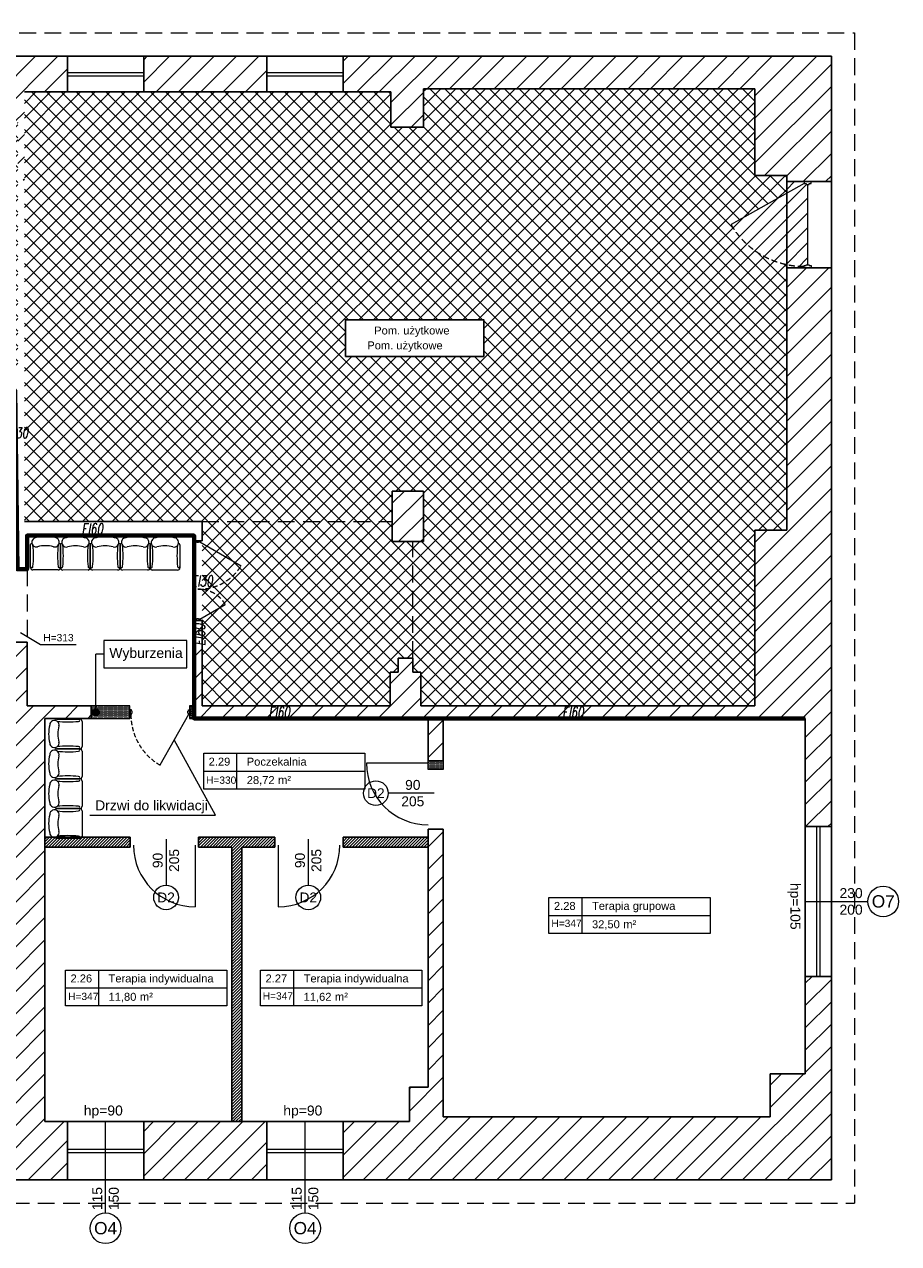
# Model space of a CAD drawing. Header units: millimetres. Extents: x 26866 to 1024070, y -428191 to 408885.
# Tile 59 of 248: x 214601 to 227789, y 280469 to 298860. Entities that reach past the tile are written whole.
import ezdxf

# ---------------------------------------------------------------- set-up
doc = ezdxf.new("R2010")
doc.units = ezdxf.units.MM
doc.header["$LTSCALE"] = 2
doc.linetypes.add('HIDDEN', pattern=[9.525, 6.35, -3.175])
doc.linetypes.add('HIDDENX2', pattern=[19.05, 12.7, -6.35])
for name, color, linetype, lineweight in [('0_OPIS', 7, 'Continuous', 13), ('3DPLAN_A_DRZWI', 173, 'Continuous', 5), ('3DPLAN_A_OKNA', 153, 'Continuous', 5), ('3DPLAN_A_TABELKA POMIESZCZEŃ', 7, 'Continuous', 0), ('3DPLAN_A_WYSOKOŚCI ZMIANA', 144, 'HIDDENX2', 5), ('A_KRESKOWANIE', 9, 'Continuous', 0), ('A_STOL_OPIS', 55, 'Continuous', 5), ('A_TXT', 7, 'Continuous', 0), ('A_WYBURZENIA', 6, 'Continuous', 0), ('A_ZESTAWIENIE STOLARKI', 3, 'Continuous', 15), ('AW_WYM_WEW', 9, 'Continuous', 0)]:
    doc.layers.add(name, color=color, linetype=linetype, lineweight=lineweight)
for name, color, linetype in [('3DPLAN_A_KRESKOWANIE 1', 253, 'Continuous'), ('3DPLAN_A_OPIS', 8, 'Continuous'), ('3DPLAN_A_POMIESZCZENIE NUMER', 100, 'Continuous'), ('3DPLAN_K_DZIAŁOWA NISKIE', 134, 'Continuous'), ('3DPLAN_K_NOŚNA', 7, 'Continuous'), ('3DPLAN_K_OBRYS WIDOK', 242, 'Continuous'), ('A_POMIESZCZENIE OPIS', 100, 'Continuous')]:
    doc.layers.add(name, color=color, linetype=linetype)
doc.styles.add('ARIAL', font='arial.ttf')
doc.styles.add('J-ROMANS', font='ROMANS.SHX', dxfattribs={"width": 0.7, "oblique": 10})
doc.styles.add('TABEL1', font='txt')
pattern_1 = [(0, (6153.1716, -11332.5662), (0.79375, 1.5875), [0, -1.5875])]

# ---------------------------------------------------------------- blocks, each defined once
blk = doc.blocks.new('D 90')
at = {"layer": '3DPLAN_A_DRZWI', "lineweight": 20}
blk.add_line((2.1, 3.7), (45, 79.8), dxfattribs=at)
at = {"layer": '3DPLAN_A_DRZWI'}
for points in [[(0, 3.7), (2.1, 3.7), (2.1, 1.6), (3.1, 1.6), (3.1, -1.6), (2.1, -1.6), (2.1, -3.7), (0, -3.7), (0, 3.7)], [(90, 3.7), (87.9, 3.7), (87.9, 1.6), (86.9, 1.6), (86.9, -1.6), (87.9, -1.6), (87.9, -3.7), (90, -3.7), (90, 3.7)]]:
    blk.add_lwpolyline(points, dxfattribs=at)
at = {"layer": '3DPLAN_A_DRZWI', "linetype": 'HIDDEN', "ltscale": 0.5}
blk.add_arc((1, 3.7), 87.9, 0.0056, 59.9944, dxfattribs=at)
blk = doc.blocks.new('sillon 1')
for p, q in [((-0.331, -0.689), (-0.33, -0.178)), ((-0.305, -0.152), (-0.305, -0.152)), ((0.305, -0.152), (0.305, -0.152)), ((0.33, -0.178), (0.33, -0.689)), ((0.279, -0.739), (-0.28, -0.74))]:
    blk.add_line(p, q)
for centre, radius, start, end in [((0, -0.825), 0.825, 75.7655, 104.2656), ((-0.305, -0.178), 0.0254, 90.0156, 180.0156), ((-0.2, -0.128), 0.103, 91.5852, 282.6959), ((-2.455, -0.425), 2.188, 353.7526, 6.1565), ((0, -0.838), 0.635, 73.7554, 106.2758), ((0.2, -0.128), 0.103, 257.3352, 88.4459), ((2.454, -0.429), 2.188, 173.7526, 186.1565), ((0.305, -0.178), 0.0254, 0.0156, 90.0156), ((-0.305, -0.663), 0.0254, 180.0156, 0.0156), ((-0.28, -0.689), 0.0508, 180.0156, 270.0156), ((0.304, -0.663), 0.0254, 180.0156, 0.0156), ((0.279, -0.689), 0.0508, 270.0156, 0.0156)]:
    blk.add_arc(centre, radius, start, end)
blk = doc.blocks.new('D 2X ASYMETRYCZNE BEZ FILARKA')
at = {"layer": '3DPLAN_A_DRZWI', "lineweight": 20}
for p, q in [((1.4, 2.5), (31.5, 54.6)), ((98.6, 2.5), (80, 34.7))]:
    blk.add_line(p, q, dxfattribs=at)
at = {"layer": '3DPLAN_A_DRZWI'}
for points in [[(0, 2.5), (1.4, 2.5), (1.4, 1.1), (2.1, 1.1), (2.1, -1.1), (1.4, -1.1), (1.4, -2.5), (0, -2.5), (0, 2.5)], [(100, 2.5), (98.6, 2.5), (98.6, 1.1), (97.9, 1.1), (97.9, -1.1), (98.6, -1.1), (98.6, -2.5), (100, -2.5), (100, 2.5)]]:
    blk.add_lwpolyline(points, dxfattribs=at)
at = {"layer": '3DPLAN_A_DRZWI', "linetype": 'HIDDEN', "lineweight": 15, "ltscale": 0.5}
for centre, radius, start, end in [((-0.8, 2), 61.6, 358.1085, 58.4282), ((100.3, 0.8), 39.5, 120.9325, 181.1091)]:
    blk.add_arc(centre, radius, start, end, dxfattribs=at)
blk = doc.blocks.new('tabelka dla tp')
at = {"layer": '3DPLAN_A_TABELKA POMIESZCZEŃ'}
for p, q in [((49.7, 54), (49.7, 0)), ((0, 27), (243.1, 27))]:
    blk.add_line(p, q, dxfattribs=at)
blk.add_lwpolyline([(0, 54), (243.1, 54), (243.1, 0), (0, 0)], close=True, dxfattribs=at)
at = {"layer": '3DPLAN_A_POMIESZCZENIE NUMER', "color": 7, "style": 'ARIAL'}
blk.add_attdef('NUMER', (2.2, 35.4), '', height=12, dxfattribs=at)
at = {"layer": 'A_POMIESZCZENIE OPIS', "insert": (112.2, 19.8), "char_height": 12, "width": 36.412, "attachment_point": 1, "style": 'ARIAL'}
blk.add_mtext('{\\C7;m²}', dxfattribs=at)
at = {"layer": 'A_POMIESZCZENIE OPIS', "color": 7, "style": 'ARIAL'}
for tag, p in [('NAZWA', (51.7, 35.4)), ('POWIERZCHNIA', (51.1, 7.2))]:
    blk.add_attdef(tag, p, '', height=12, dxfattribs=at)
blk = doc.blocks.new('D BALKONOWE')
at = {"layer": '3DPLAN_A_OKNA', "lineweight": 20}
blk.add_line((2.1, 3.7), (45, 79.8), dxfattribs=at)
at = {"layer": '3DPLAN_A_OKNA'}
blk.add_line((3.1, 0), (86.9, 0), dxfattribs=at)
for points in [[(0, 3.7), (2.1, 3.7), (2.1, 1.6), (3.1, 1.6), (3.1, -1.6), (2.1, -1.6), (2.1, -3.7), (0, -3.7), (0, 3.7)], [(90, 3.7), (87.9, 3.7), (87.9, 1.6), (86.9, 1.6), (86.9, -1.6), (87.9, -1.6), (87.9, -3.7), (90, -3.7), (90, 3.7)]]:
    blk.add_lwpolyline(points, dxfattribs=at)
at = {"layer": '3DPLAN_A_OKNA', "linetype": 'HIDDEN', "ltscale": 0.5}
blk.add_arc((1, 3.7), 87.9, 0.0056, 59.9944, dxfattribs=at)
blk = doc.blocks.new('II pietrooo')
at = {"layer": '3DPLAN_A_KRESKOWANIE 1'}
h = blk.add_hatch(dxfattribs=at)
h.set_pattern_fill('ANSI31', color=256, scale=7.5, style=0)
h.set_pattern_definition([(45, (25713.503, -37486.946), (-16.83798, 16.83798), [])])
h.paths.add_polyline_path([(28996.1, -35640), (29220.1, -35640), (29220.1, -35744), (29268.1, -35744), (29268.1, -35638), (29280.1, -35638), (29280.1, -35618), (28996.1, -35618)])
h.paths.add_polyline_path([(28878.1, -35618), (28627.1, -35618), (28627.1, -35638.7), (28681.5, -35638.7), (28681.5, -35640), (28878.1, -35640)])
h.paths.add_polyline_path([(28627.1, -35774.7), (28669.1, -35774.7), (28669.1, -35692.7), (28627.1, -35692.7)])
h.paths.add_polyline_path([(28558.7, -36657), (28739.1, -36657), (28739.1, -36571), (28671.1, -36571), (28671.1, -36518), (28657.1, -36518), (28657.1, -36236), (28700.1, -36236), (28700.1, -36016), (28669.1, -36016), (28669.1, -35828.7), (28627.1, -35828.7), (28627.1, -35865), (28626.1, -35886), (28626.1, -36572), (28558.7, -36572)])
h.paths.add_polyline_path([(29268.1, -35964), (29268.1, -35847), (29220.1, -35847), (29220.1, -35964)])
h.paths.add_polyline_path([(29503.5, -35638), (29503.5, -35618), (29460.1, -35618), (29460.1, -35600), (29450.1, -35600), (29450.1, -35618), (29383.1, -35618), (29383.1, -35638)])
h.paths.add_polyline_path([(28853.1, -36657), (29038.1, -36657), (29038.1, -36571), (28853.1, -36571)])
h.paths.add_polyline_path([(29151.1, -36657), (29338.1, -36657), (29338.1, -36571), (29270.1, -36571), (29270.1, -36518), (29220.1, -36518), (29220.1, -36571), (29151.1, -36571)])
h.paths.add_polyline_path([(29634.1, -36571), (29451.1, -36571), (29451.1, -36657), (29634.1, -36657)])
h.paths.add_polyline_path([(29935.1, -36571), (29869.1, -36571), (29869.1, -36518), (29822.1, -36518), (29822.1, -36571), (29747.1, -36571), (29747.1, -36657), (29935.1, -36657)])
h.paths.add_polyline_path([(30049.1, -36657), (30229.1, -36657), (30229.1, -36572), (30152.1, -36572), (30152.1, -35868), (30205.1, -35868), (30205.1, -35846), (30137.1, -35846), (30137.1, -36571), (30049.1, -36571)])
h.paths.add_polyline_path([(30416.1, -35967), (30444.1, -35967), (30444.1, -36519), (30416.1, -36519), (30416.1, -36572), (30344.1, -36572), (30344.1, -36657), (30525.1, -36657), (30525.1, -36569), (30491.1, -36569), (30491.1, -35961), (30561.1, -35961), (30561.1, -35942), (30464.1, -35942), (30464.1, -35846), (30308.1, -35846), (30308.1, -35868), (30416.1, -35868)])
h.paths.add_polyline_path([(30640.1, -36657), (30826.1, -36657), (30826.1, -36569), (30640.1, -36569)])
h.paths.add_polyline_path([(31069.1, -36128), (31069.1, -36517), (31041.1, -36517), (31041.1, -36569), (30941.1, -36569), (30941.1, -36657), (31677.5, -36657), (31677.5, -36350), (31638.1, -36350), (31638.1, -36497), (31585.1, -36497), (31585.1, -36562), (31092.1, -36562), (31092.1, -36128)])
h.paths.add_polyline_path([(31069.1, -35961), (30716.1, -35961), (30716.1, -35813), (30718.6, -35813), (30728.1, -35813), (30728.1, -35942), (31012.1, -35942), (31012.1, -35891), (31024.1, -35891), (31024.1, -35870), (31046.1, -35870), (31046.1, -35891), (31058.1, -35891), (31058.1, -35942), (31562.1, -35942), (31562.1, -35677), (31610.1, -35677), (31610.1, -35281), (31677.5, -35281), (31677.5, -36124), (31638.1, -36124), (31638.1, -35961), (31092.1, -35961), (31092.1, -36025), (31069.1, -36025)])
h.paths.add_polyline_path([(30708.3, -35857.5), (30708.3, -35812.4), (30740.7, -35812.4), (30740.7, -35857.5)], flags=9)
h.paths.add_polyline_path([(31062.1, -35694), (31062.1, -35618), (31015.1, -35618), (31015.1, -35694)])
h.paths.add_polyline_path([(31677.5, -35151), (31677.5, -34962), (30941.1, -34962), (30941.1, -35016), (31013.1, -35016), (31013.1, -35069), (31062.1, -35069), (31062.1, -35011), (31562.1, -35011), (31562.1, -35142), (31610.1, -35142), (31610.1, -35151)])
h.paths.add_polyline_path([(30826.1, -34962), (30640.1, -34962), (30640.1, -35016), (30826.1, -35016)])
h.paths.add_polyline_path([(30346.1, -35009), (30420.1, -35009), (30420.1, -35062), (30450.1, -35062), (30450.1, -35149), (30460.1, -35149), (30460.1, -35016), (30525.1, -35016), (30525.1, -34962), (30346.1, -34962)])
h.paths.add_polyline_path([(30231.1, -34962), (30056.1, -34962), (30056.1, -35009), (30231.1, -35009)])
h.paths.add_polyline_path([(29856.1, -35328), (29856.1, -35059), (29872.1, -35059), (29872.1, -35009), (29941.1, -35009), (29941.1, -34962), (29753.1, -34962), (29753.1, -35009), (29818.1, -35009), (29818.1, -35059), (29834.1, -35059), (29834.1, -35328)])
h.paths.add_polyline_path([(29460.1, -35480), (29460.1, -35466), (30247.1, -35466), (30247.1, -35441), (29856.1, -35441), (29856.1, -35428), (29834.1, -35428), (29834.1, -35441), (29556.1, -35441), (29556.1, -35009), (29638.1, -35009), (29638.1, -34962), (29461.1, -34962), (29461.1, -35016), (29547.1, -35016), (29547.1, -35448), (29368.1, -35448), (29368.1, -35466), (29450.1, -35466), (29450.1, -35480), (29452.1, -35480)])
h.paths.add_polyline_path([(29336.1, -34962), (29156.5, -34962), (29156.5, -35014), (29226.5, -35014), (29226.5, -35404), (29175.5, -35404), (29175.5, -35444), (28929.5, -35444), (28929.5, -35466), (29265.1, -35466), (29265.1, -35448), (29253.1, -35448), (29253.1, -35070), (29282.1, -35070), (29282.1, -35016), (29336.1, -35016)])
h.paths.add_polyline_path([(28860.5, -35014), (29041.5, -35014), (29041.5, -34962), (28860.5, -34962)])
h.paths.add_polyline_path([(28697.5, -35187), (28697.5, -35084), (28674.5, -35084), (28674.5, -35014), (28745.5, -35014), (28745.5, -34962), (28602.1, -34962), (28602.1, -35015), (28627.1, -35015), (28627.1, -35067), (28642.1, -35067), (28642.1, -35072), (28642.1, -35146.3), (28685.7, -35146.3), (28685.7, -35187)])
h.paths.add_polyline_path([(28642.1, -35353), (28635.1, -35353), (28635.1, -35438), (28643.1, -35438), (28643.1, -35466), (28829.5, -35466), (28829.5, -35444), (28674.5, -35444), (28674.5, -35200.3), (28642.1, -35200.3)])
h.paths.add_polyline_path([(28492.1, -35015), (28492.1, -34962), (28212, -34962), (28212, -34959), (28205.1, -34959), (28205.1, -35015)])
h.paths.add_polyline_path([(28062.1, -35183), (28062.1, -35072), (28072.1, -35072), (28072.1, -35015), (28081.1, -35015), (28081.1, -34918), (28086.1, -34918), (28086.1, -34914), (28069, -34914), (28069, -34944), (28074, -34944), (28074, -34959), (28062.5, -34959), (28062.5, -34962), (28026.6, -34962), (28026.6, -35180), (28027.1, -35180), (28027.1, -35183)])
h.paths.add_polyline_path([(27906.1, -35022), (27982.1, -35022), (27982.1, -35089), (27944.1, -35089), (27944.1, -35180), (28026.6, -35180), (28026.6, -34962), (27906.1, -34962)])
h.paths.add_polyline_path([(27791.1, -34962), (27617.1, -34962), (27617.1, -35022), (27791.1, -35022)])
h.paths.add_polyline_path([(27460.1, -35083), (27426.1, -35083), (27426.1, -35022), (27502.1, -35022), (27502.1, -34962), (26781.5, -34962), (26781.5, -35100), (26827.1, -35100), (26827.1, -35020), (27377.1, -35020), (27377.1, -35072), (27405.1, -35072), (27405.1, -35233), (27460.1, -35233)])
h.paths.add_polyline_path([(27405.1, -35492), (27426.1, -35492), (27426.1, -35323), (27405.1, -35323), (27405.1, -35332), (26827.1, -35332), (26827.1, -35275), (26781.5, -35275), (26781.5, -35409), (26826.1, -35409), (26826.1, -35352), (27405.1, -35352)])
h.paths.add_polyline_path([(26827.1, -36005), (26827.1, -35955), (27379.1, -35955), (27379.1, -35969), (27405.1, -35969), (27405.1, -35998), (27426.1, -35998), (27426.1, -35901), (27346.1, -35901), (27346.1, -35931), (26850.1, -35931), (26850.1, -35891), (26781.5, -35891), (26781.5, -36005)])
h.paths.add_polyline_path([(26993.7, -36573), (26827.1, -36573), (26827.1, -36503), (26881.1, -36503), (26881.1, -36349), (26827.1, -36349), (26827.1, -36275), (26781.5, -36275), (26781.5, -36657), (26993.7, -36657)])
h.paths.add_polyline_path([(27462.6, -36581), (27431.1, -36581), (27431.1, -36173), (27468.1, -36173), (27468.1, -36134), (27477.1, -36134), (27477.1, -36113), (27426.1, -36113), (27426.1, -36088), (27405.1, -36088), (27405.1, -36522), (27378.1, -36522), (27378.1, -36573), (27181.9, -36573), (27181.9, -36657), (27462.6, -36657)])
h.paths.add_polyline_path([(27415.6, -36075.1), (27432.1, -36075.1), (27432.1, -36095.1), (27415.6, -36095.1)], flags=9)
h.paths.add_polyline_path([(27804.1, -36578.9), (27739.1, -36578.9), (27739.1, -36043.9), (27716.1, -36043.9), (27716.1, -36113), (27580.1, -36113), (27580.1, -36134), (27717.1, -36134), (27717.1, -36581), (27577.6, -36581), (27577.6, -36657), (27804.1, -36657)])
h.paths.add_polyline_path([(28147.7, -36572), (28077.7, -36572), (28077.7, -36523), (28062.7, -36523), (28062.7, -36237), (28106.7, -36237), (28106.7, -36134), (28062.7, -36134), (28062.7, -36010), (28106.7, -36010), (28106.7, -35886), (28394.1, -35886), (28394.1, -35864), (28063.1, -35864), (28063.1, -35670), (28073.1, -35670), (28073.1, -35621), (28062.1, -35621), (28062.1, -35543), (28082.1, -35543), (28082.1, -35495), (28062.1, -35495), (28062.1, -35394), (28282.1, -35394), (28282.1, -35408), (28286.5, -35408), (28298.1, -35408), (28298.1, -35378), (28379.1, -35378), (28379.1, -35438), (28517.1, -35438), (28517.1, -35353), (28062.1, -35353), (28062.1, -35333), (28027.1, -35333), (28027.1, -35347), (28026.6, -35347), (28026.6, -36657), (28147.7, -36657)])
h.paths.add_polyline_path([(27990.1, -35853), (27968.1, -35853), (27968.1, -35869), (27697.3, -35869), (27697.3, -35888), (27716.1, -35888), (27716.1, -35906.3), (27737.7, -35906.3), (27737.7, -35953.9), (27739.1, -35953.9), (27739.1, -35885.9), (27985.1, -35885.9), (27985.1, -35971.9), (28001.1, -35971.9), (28001.1, -36038.9), (27936.1, -36038.9), (27936.1, -36242.9), (27999.1, -36242.9), (27999.1, -36501.9), (27972.1, -36501.9), (27972.1, -36578.9), (27919.1, -36578.9), (27919.1, -36657), (28026.6, -36657), (28026.6, -35347), (27730.1, -35347), (27730.1, -35371), (27990.1, -35371), (27990.1, -35559), (27950.1, -35559), (27950.1, -35615), (27920.1, -35615), (27920.1, -35714), (27990.1, -35714)])
h.paths.add_polyline_path([(27618.1, -35845), (27595.1, -35845), (27595.1, -35888), (27697.3, -35888), (27697.3, -35869), (27618.1, -35869)])
h.paths.add_polyline_path([(27618.1, -35668), (27611.1, -35668), (27611.1, -35639.5), (27595.1, -35639.5), (27595.1, -35742), (27618.1, -35742)])
h.paths.add_polyline_path([(27627.1, -35371), (27627.1, -35347), (27595.1, -35347), (27595.1, -35585.5), (27611.1, -35585.5), (27611.1, -35371)])
h.paths.add_polyline_path([(27611.1, -35585.5), (27595.1, -35585.5), (27595.1, -35612.5), (27611.1, -35612.5)])
h.paths.add_polyline_path([(27595.1, -35612.5), (27595.1, -35639.5), (27611.1, -35639.5), (27611.1, -35612.5)])
h.paths.add_polyline_path([(28681.5, -35638.7), (28627.1, -35638.7), (28627.1, -35665.7), (28669.1, -35665.7), (28669.1, -35640), (28681.5, -35640)])
h.paths.add_polyline_path([(28627.1, -35665.7), (28627.1, -35692.7), (28669.1, -35692.7), (28669.1, -35665.7)])
h.paths.add_polyline_path([(28669.1, -35774.7), (28627.1, -35774.7), (28627.1, -35801.7), (28669.1, -35801.7)])
h.paths.add_polyline_path([(28500.5, -35778.1), (28635.7, -35778.1), (28635.7, -35799.6), (28500.5, -35799.6)], flags=9)
h.paths.add_polyline_path([(28627.1, -35801.7), (28627.1, -35828.7), (28669.1, -35828.7), (28669.1, -35801.7)])
h.paths.add_polyline_path([(30458.6, -36145), (30476.6, -36145), (30476.6, -36165), (30458.6, -36165)], flags=24)
h.paths.add_polyline_path([(31264.9, -35935.3), (31310, -35935.3), (31310, -35967.7), (31264.9, -35967.7)], flags=24)
h.paths.add_polyline_path([(30822, -35935.3), (30867.1, -35935.3), (30867.1, -35967.7), (30822, -35967.7)], flags=24)
h.paths.add_polyline_path([(29703.8, -35437.8), (29748.9, -35437.8), (29748.9, -35470.2), (29703.8, -35470.2)], flags=24)
h.paths.add_polyline_path([(30025.6, -35437.8), (30070.7, -35437.8), (30070.7, -35470.2), (30025.6, -35470.2)], flags=24)
h.paths.add_polyline_path([(29534.6, -35263.9), (29534.6, -35218.8), (29567, -35218.8), (29567, -35263.9)], flags=24)
h.paths.add_polyline_path([(27335.8, -35645.7), (27389.6, -35645.7), (27389.6, -35678.1), (27335.8, -35678.1)], flags=24)
at = {"layer": '3DPLAN_A_OPIS', "lineweight": 0, "transparency": 33554687}
h = blk.add_hatch(dxfattribs=at)
h.set_pattern_fill('ANSI31', color=1)
h.paths.add_polyline_path([(30940.8, -36140), (30940.8, -36155), (31069.1, -36155), (31069.1, -36140)])
h.paths.add_polyline_path([(30787.9, -36155), (30837.8, -36155), (30837.8, -36140), (30722.9, -36140), (30722.9, -36155), (30772.9, -36155), (30772.9, -36569), (30787.9, -36569)])
h.paths.add_polyline_path([(30491.1, -36155), (30619.9, -36155), (30619.9, -36140), (30491.1, -36140)])
at = {"layer": '3DPLAN_A_TABELKA POMIESZCZEŃ', "ltscale": 0.5}
h = blk.add_hatch(color=256, dxfattribs=at)
h.dxf.hatch_style = 1
h.paths.add_polyline_path([(30566.2, -35956.4), (30566.2, -35946.5, 0.73336)])
h.paths.add_polyline_path([(30566.2, -35946.5), (30566.2, -35956.4, 0.076465), (30567.7, -35956.7, 1.165591)])
at = {"layer": 'A_KRESKOWANIE', "transparency": 33554687}
h = blk.add_hatch(dxfattribs=at)
h.set_pattern_fill('ANSI37', color=256, scale=5)
h.paths.add_polyline_path([(29556.1, -35009), (29556.1, -35441), (29834.1, -35441), (29834.1, -35428), (29842.5, -35428), (29848.8, -35425.9), (29933.4, -35378, 0.262592), (29848.8, -35329.1), (29841.5, -35330.1), (29841.5, -35328), (29834.1, -35328), (29834.1, -35059), (29818.1, -35059), (29818.1, -35009), (29753.1, -35009), (29638.1, -35009)])
h.paths.add_polyline_path([(29805.8, -35251.8), (29597.3, -35251.8), (29597.3, -35196.5), (29805.8, -35196.5)], flags=16)
h.paths.add_polyline_path([(29637.8, -35225.3), (29748.8, -35225.3), (29748.8, -35203.6), (29637.8, -35203.6)], flags=8)
h.paths.add_polyline_path([(29627.6, -35247.5), (29780.3, -35247.5), (29780.3, -35226), (29627.6, -35226)], flags=8)
h.paths.add_polyline_path([(29848.8, -35329.1, -0.262592), (29933.4, -35378), (29856.1, -35421.8), (29856.1, -35428), (29856.1, -35441), (30247.1, -35441), (30248.6, -35441.2, -0.241539), (30292.1, -35373.7), (30330.1, -35441), (30337.1, -35441), (30450.1, -35441), (30450.1, -35326), (30450.1, -35149), (30450.1, -35062), (30420.1, -35062), (30420.1, -35009), (30346.1, -35009), (30231.1, -35009), (30056.1, -35009), (29941.1, -35009), (29872.1, -35009), (29872.1, -35059), (29856.1, -35059), (29856.1, -35328)])
h.paths.add_polyline_path([(30287.7, -35251.8), (30079.1, -35251.8), (30079.1, -35196.5), (30287.7, -35196.5)], flags=16)
h.paths.add_polyline_path([(30109.4, -35247.5), (30262.2, -35247.5), (30262.2, -35226), (30109.4, -35226)], flags=8)
h.paths.add_polyline_path([(30119.6, -35225.3), (30230.6, -35225.3), (30230.6, -35203.6), (30119.6, -35203.6)], flags=8)
h.paths.add_polyline_path([(31610.1, -35151), (31610.1, -35142), (31562.1, -35142), (31562.1, -35011), (31062.1, -35011), (31062.1, -35069), (31013.1, -35069), (31013.1, -35016), (30941.1, -35016), (30826.1, -35016), (30640.1, -35016), (30525.1, -35016), (30460.1, -35016), (30460.1, -35149), (30460.1, -35326), (30460.1, -35471), (30460.1, -35591), (30460.1, -35664), (30728.1, -35664), (31015.1, -35664), (31015.1, -35618), (31062.1, -35618), (31062.1, -35694), (31046.1, -35694), (31046.1, -35870), (31046.1, -35891), (31058.1, -35891), (31058.1, -35942), (31562.1, -35942), (31562.1, -35677), (31610.1, -35677), (31610.1, -35281), (31611, -35277, -0.214663), (31526.4, -35216), (31610.1, -35168.8)])
h.paths.add_polyline_path([(31153, -35414.8), (30944.5, -35414.8), (30944.5, -35359.5), (31153, -35359.5)], flags=16)
h.paths.add_polyline_path([(30974.8, -35410.5), (31127.5, -35410.5), (31127.5, -35389), (30974.8, -35389)], flags=8)
h.paths.add_polyline_path([(30985, -35388.3), (31096, -35388.3), (31096, -35366.6), (30985, -35366.6)], flags=8)
h.paths.add_polyline_path([(31015.1, -35664), (30728.1, -35664), (30728.1, -35693), (30728.1, -35813), (30728.1, -35942), (31012.1, -35942), (31012.1, -35891), (31024.1, -35891), (31024.1, -35870), (31046.1, -35870), (31046.1, -35694), (31015.1, -35694)])
h.paths.add_polyline_path([(30247.1, -35441), (30337.1, -35441), (30330.1, -35441), (30292.1, -35373.7, 0.241539), (30248.6, -35441.2)])
h = blk.add_hatch(dxfattribs=at)
h.set_pattern_fill('ANSI31', color=256, scale=5)
h.paths.add_polyline_path([(31610.1, -35276.8), (31610.1, -35168.8), (31526.4, -35216, 0.212915), (31610.1, -35276.8)], is_closed=False)
h.paths.add_polyline_path([(31610.1, -35151), (31610.1, -35168.8), (31636.3, -35154.1), (31636.3, -35151), (31610.1, -35151)], is_closed=False)
h.paths.add_polyline_path([(31610.1, -35168.8), (31610.1, -35276.8, 0.052015), (31636.3, -35279.5), (31636.3, -35278), (31639.4, -35278), (31639.4, -35276.5), (31641.6, -35276.5), (31641.6, -35155.6), (31639.4, -35155.6), (31639.4, -35154.1), (31636.3, -35154.1), (31610.1, -35168.8)], is_closed=False)
h.paths.add_polyline_path([(31610.1, -35281), (31636.3, -35281), (31636.3, -35279.5, -0.052015), (31610.1, -35276.8), (31610.1, -35281)], is_closed=False)
at = {"layer": 'A_WYBURZENIA', "transparency": 33554687}
h = blk.add_hatch(dxfattribs=at)
h.set_pattern_fill('DOTS', color=256)
h.set_pattern_definition(pattern_1)
h.paths.add_polyline_path([(30619.1, -35961), (30619.1, -35942), (30561.1, -35942), (30561.1, -35961)])
h = blk.add_hatch(dxfattribs=at)
h.set_pattern_fill('DOTS', color=256)
h.set_pattern_definition(pattern_1)
h.paths.add_polyline_path([(30709.1, -35961), (30716.1, -35961), (30716.1, -35942), (30709.1, -35942)])
h = blk.add_hatch(dxfattribs=at)
h.set_pattern_fill('DOTS', color=256)
h.set_pattern_definition(pattern_1)
h.paths.add_polyline_path([(31092.1, -36038), (31092.1, -36025), (31069.1, -36025), (31069.1, -36038), (31092.1, -36038)], is_closed=False)
at = {"layer": '3DPLAN_A_DRZWI'}
for p, q in [((31069.1, -36028.4), (30976.1, -36028.4)), ((30717.7, -36152), (30717.7, -36245)), ((30843.1, -36152), (30843.1, -36245))]:
    blk.add_line(p, q, dxfattribs=at)
for centre, start, end in [((31069.1, -36028.4), 180, 270), ((30717.7, -36152), 180, 270), ((30843.1, -36152), 270, 0)]:
    blk.add_arc(centre, 93, start, end, dxfattribs=at)
at = {"layer": '3DPLAN_A_OKNA'}
for p, q in [((30525.1, -34986.5), (30640.1, -34986.5)), ((30525.1, -34991.5), (30640.1, -34991.5)), ((30826.1, -34986.5), (30941.1, -34986.5)), ((30826.1, -34991.5), (30941.1, -34991.5)), ((31655.3, -36350), (31655.3, -36124)), ((31660.3, -36124), (31660.3, -36350)), ((30525.1, -36610.5), (30640.1, -36610.5)), ((30826.1, -36610.5), (30941.1, -36610.5)), ((30525.1, -36615.5), (30640.1, -36615.5)), ((30826.1, -36615.5), (30941.1, -36615.5))]:
    blk.add_line(p, q, dxfattribs=at)
at = {"layer": '3DPLAN_A_OPIS', "color": 1, "lineweight": 30}
for p, q in [((30491.1, -36140), (30619.9, -36140)), ((30491.1, -36155), (30619.9, -36155)), ((30619.9, -36155), (30619.9, -36140)), ((30722.9, -36140), (30837.8, -36140)), ((30722.9, -36155), (30722.9, -36140)), ((30722.9, -36155), (30772.9, -36155)), ((30772.9, -36569), (30772.9, -36155)), ((30787.9, -36569), (30787.9, -36155)), ((30787.9, -36155), (30837.8, -36155)), ((30837.8, -36155), (30837.8, -36140)), ((30940.8, -36140), (31069.1, -36140)), ((30940.8, -36155), (30940.8, -36140)), ((30940.8, -36155), (31069.1, -36155))]:
    blk.add_line(p, q, dxfattribs=at)
blk.add_lwpolyline([(30944.5, -35414.8), (31153, -35414.8), (31153, -35359.5), (30944.5, -35359.5)], close=True, dxfattribs=at)
at = {"layer": '3DPLAN_A_TABELKA POMIESZCZEŃ', "color": 7, "ltscale": 0.5}
for p, q in [((30454.3, -35831.3), (30484.3, -35849.4)), ((30484.3, -35849.4), (30538, -35849.4))]:
    blk.add_line(p, q, dxfattribs=at)
at = {"layer": '3DPLAN_A_TABELKA POMIESZCZEŃ', "ltscale": 0.5}
for p in [(30579.8, -35864), (30567.7, -35951.5)]:
    blk.add_line(p, (30567.7, -35864), dxfattribs=at)
blk.add_lwpolyline([(30579.8, -35884.6), (30705, -35884.6), (30705, -35843.4), (30579.8, -35843.4)], close=True, dxfattribs=at)
blk.add_circle((30567.7, -35951.5), 5.19, dxfattribs=at)
at = {"layer": '3DPLAN_A_WYSOKOŚCI ZMIANA'}
for p, q in [((28242.5, -34927), (31712.5, -34927)), ((31712.5, -34927), (31712.5, -36692)), ((30728.1, -35664), (31015.1, -35664)), ((31046.1, -35870), (31046.1, -35694)), ((30464.1, -35736), (30464.1, -35846)), ((26746.5, -36692), (31712.5, -36692))]:
    blk.add_line(p, q, dxfattribs=at)
at = {"layer": '3DPLAN_K_DZIAŁOWA NISKIE'}
for p, q in [((30525.1, -35016), (30640.1, -35016)), ((30826.1, -35016), (30941.1, -35016)), ((31610.1, -35281), (31610.1, -35151)), ((31638.1, -36124), (31638.1, -36350)), ((30525.1, -36569), (30640.1, -36569)), ((30826.1, -36569), (30941.1, -36569))]:
    blk.add_line(p, q, dxfattribs=at)
at = {"layer": '3DPLAN_K_NOŚNA'}
for p, q in [((30346.1, -34962), (30525.1, -34962)), ((30525.1, -35016), (30525.1, -34962)), ((30640.1, -34962), (30826.1, -34962)), ((30640.1, -35016), (30640.1, -34962)), ((30826.1, -35016), (30826.1, -34962)), ((30941.1, -34962), (31677.5, -34962)), ((30941.1, -35016), (30941.1, -34962)), ((31677.5, -35151), (31677.5, -34962)), ((31062.1, -35011), (31062.1, -35069)), ((31562.1, -35011), (31062.1, -35011)), ((31562.1, -35011), (31562.1, -35142)), ((30460.1, -35016), (30525.1, -35016)), ((30640.1, -35016), (30826.1, -35016)), ((30941.1, -35016), (31013.1, -35016)), ((31013.1, -35016), (31013.1, -35069)), ((31013.1, -35069), (31062.1, -35069)), ((31562.1, -35142), (31610.1, -35142)), ((31610.1, -35142), (31610.1, -35151)), ((31610.1, -35151), (31677.5, -35151)), ((31610.1, -35281), (31677.5, -35281)), ((31610.1, -35281), (31610.1, -35677)), ((31677.5, -36124), (31677.5, -35281)), ((31015.1, -35618), (31015.1, -35694)), ((31062.1, -35618), (31015.1, -35618)), ((31062.1, -35618), (31062.1, -35694)), ((30728.1, -35664), (30460.1, -35664)), ((30728.1, -35693), (30728.1, -35664)), ((31562.1, -35677), (31562.1, -35942)), ((31610.1, -35677), (31562.1, -35677)), ((30464.1, -35736), (30464.1, -35685)), ((30464.1, -35685), (30716.1, -35685)), ((30716.1, -35685), (30716.1, -35693)), ((30728.1, -35693), (30716.1, -35693)), ((31015.1, -35694), (31062.1, -35694)), ((30439.1, -35736), (30464.1, -35736)), ((30716.1, -35813), (30716.1, -35961)), ((30728.1, -35813), (30716.1, -35813)), ((30728.1, -35942), (30728.1, -35813)), ((30439.1, -35846), (30464.1, -35846)), ((30464.1, -35942), (30464.1, -35846)), ((31024.1, -35891), (31024.1, -35870)), ((31046.1, -35870), (31024.1, -35870)), ((31046.1, -35891), (31046.1, -35870)), ((31012.1, -35891), (31024.1, -35891)), ((31012.1, -35891), (31012.1, -35942)), ((31058.1, -35891), (31046.1, -35891)), ((31058.1, -35891), (31058.1, -35942)), ((30561.1, -35942), (30464.1, -35942)), ((30561.1, -35942), (30561.1, -35961)), ((31012.1, -35942), (30728.1, -35942)), ((31562.1, -35942), (31058.1, -35942)), ((30491.1, -35961), (30491.1, -36569)), ((30561.1, -35961), (30491.1, -35961)), ((31069.1, -35961), (30716.1, -35961)), ((31069.1, -35961), (31069.1, -36025)), ((31092.1, -35961), (31638.1, -35961)), ((31092.1, -35961), (31092.1, -36025)), ((31638.1, -35961), (31638.1, -36124)), ((31092.1, -36025), (31069.1, -36025)), ((31069.1, -36128), (31069.1, -36517)), ((31092.1, -36128), (31069.1, -36128)), ((31092.1, -36128), (31092.1, -36562)), ((31638.1, -36124), (31677.5, -36124)), ((31638.1, -36350), (31677.5, -36350)), ((31638.1, -36350), (31638.1, -36497)), ((31677.5, -36657), (31677.5, -36350)), ((31638.1, -36497), (31585.1, -36497)), ((31585.1, -36497), (31585.1, -36562)), ((31041.1, -36517), (31069.1, -36517)), ((31041.1, -36517), (31041.1, -36569)), ((30525.1, -36569), (30491.1, -36569)), ((30525.1, -36657), (30525.1, -36569)), ((30640.1, -36657), (30640.1, -36569)), ((30826.1, -36569), (30640.1, -36569)), ((30826.1, -36657), (30826.1, -36569)), ((30941.1, -36657), (30941.1, -36569)), ((31041.1, -36569), (30941.1, -36569)), ((31585.1, -36562), (31092.1, -36562)), ((30344.1, -36657), (30525.1, -36657)), ((30640.1, -36657), (30826.1, -36657)), ((30941.1, -36657), (31677.5, -36657))]:
    blk.add_line(p, q, dxfattribs=at)
at = {"layer": '3DPLAN_K_OBRYS WIDOK'}
for p, q in [((30525.1, -34962), (30640.1, -34962)), ((30826.1, -34962), (30941.1, -34962)), ((31677.5, -35151), (31677.5, -35281)), ((31677.5, -36124), (31677.5, -36350)), ((30525.1, -36657), (30640.1, -36657)), ((30826.1, -36657), (30941.1, -36657))]:
    blk.add_line(p, q, dxfattribs=at)
at = {"layer": 'A_STOL_OPIS'}
for p, q in [((31078.3, -36073.7), (31008.9, -36073.7)), ((30673.8, -36142.9), (30673.8, -36212.3)), ((30888.4, -36142.9), (30888.4, -36212.3)), ((31638.1, -36237), (31732.5, -36237)), ((30582.6, -36706.6), (30582.6, -36569)), ((30883.6, -36706.6), (30883.6, -36569))]:
    blk.add_line(p, q, dxfattribs=at)
at = {"layer": 'A_TXT', "color": 1, "lineweight": 70}
blk.add_lwpolyline([(29547.1, -35016), (29547.1, -35466), (30446.1, -35466), (30449.5, -35736), (30464.1, -35736), (30464.1, -35685), (30716.1, -35685), (30716.1, -35961), (31638.1, -35961)], dxfattribs=at)
at = {"layer": 'A_WYBURZENIA', "transparency": 33554687}
for p, q in [((30748.5, -36107), (30686.2, -35993.3)), ((30558.7, -36107), (30748.5, -36107))]:
    blk.add_line(p, q, dxfattribs=at)
for points in [[(30561.1, -35961), (30619.1, -35961), (30619.1, -35942), (30561.1, -35942)], [(30709.1, -35961), (30716.1, -35961), (30716.1, -35942), (30709.1, -35942)], [(31069.1, -36025), (31092.1, -36025), (31092.1, -36038), (31069.1, -36038)]]:
    blk.add_lwpolyline(points, close=True, dxfattribs=at)
at = {"layer": 'A_ZESTAWIENIE STOLARKI', "ltscale": 0.25}
for centre, radius in [((30990.3, -36073.7), 18.6), ((30673.8, -36230.9), 18.6), ((30888.4, -36230.9), 18.6), ((31755.7, -36237), 23.2), ((30582.6, -36729.9), 23.2), ((30883.6, -36729.9), 23.2)]:
    blk.add_circle(centre, radius, dxfattribs=at)
at = {"layer": '3DPLAN_A_DRZWI', "xscale": 1.2, "yscale": 1.2, "zscale": 1.2, "rotation": 270}
blk.add_blockref('D 2X ASYMETRYCZNE BEZ FILARKA', (30721.6, -35693), dxfattribs=at)
at = {"layer": '3DPLAN_A_DRZWI', "rotation": 180}
blk.add_blockref('D 90', (30709.7, -35951.5), dxfattribs=at)
at = {"layer": '3DPLAN_A_OKNA', "xscale": -1.444444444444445, "yscale": 1.444444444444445, "zscale": 1.444444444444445, "rotation": 89.99999999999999}
blk.add_blockref('D BALKONOWE', (31641.6, -35151), dxfattribs=at)
at = {"layer": '3DPLAN_A_TABELKA POMIESZCZEŃ', "ltscale": 0.5}
ref = blk.add_blockref('tabelka dla tp', (30730.6, -36067.5), dxfattribs=at)
ref.add_attrib('NUMER', '2.29', (30738.1, -36032.1), dxfattribs={"layer": '3DPLAN_A_POMIESZCZENIE NUMER', "color": 0, "height": 12, "style": 'ARIAL'})
ref.add_attrib('NAZWA', 'Poczekalnia', (30795.6, -36032.1), dxfattribs={"layer": 'A_POMIESZCZENIE OPIS', "color": 0, "height": 12, "style": 'ARIAL'})
ref.add_attrib('POWIERZCHNIA', '28,72', (30795.6, -36059.9), dxfattribs={"layer": 'A_POMIESZCZENIE OPIS', "color": 0, "height": 12, "style": 'ARIAL'})
ref = blk.add_blockref('tabelka dla tp', (31251.4, -36285.1), dxfattribs=at)
ref.add_attrib('NUMER', '2.28', (31259, -36249.7), dxfattribs={"layer": '3DPLAN_A_POMIESZCZENIE NUMER', "color": 0, "height": 12, "style": 'ARIAL'})
ref.add_attrib('NAZWA', 'Terapia grupowa', (31316.4, -36249.7), dxfattribs={"layer": 'A_POMIESZCZENIE OPIS', "color": 0, "height": 12, "style": 'ARIAL'})
ref.add_attrib('POWIERZCHNIA', '32,50', (31316.4, -36277.4), dxfattribs={"layer": 'A_POMIESZCZENIE OPIS', "color": 0, "height": 12, "style": 'ARIAL'})
ref = blk.add_blockref('tabelka dla tp', (30522.2, -36394.4), dxfattribs=at)
ref.add_attrib('NUMER', '2.26', (30529.7, -36359.1), dxfattribs={"layer": '3DPLAN_A_POMIESZCZENIE NUMER', "color": 0, "height": 12, "style": 'ARIAL'})
ref.add_attrib('NAZWA', 'Terapia indywidualna', (30587.1, -36359.1), dxfattribs={"layer": 'A_POMIESZCZENIE OPIS', "color": 0, "height": 12, "style": 'ARIAL'})
ref.add_attrib('POWIERZCHNIA', '11,80', (30587.1, -36386.8), dxfattribs={"layer": 'A_POMIESZCZENIE OPIS', "color": 0, "height": 12, "style": 'ARIAL'})
ref = blk.add_blockref('tabelka dla tp', (30816.4, -36394.4), dxfattribs=at)
ref.add_attrib('NUMER', '2.27', (30823.9, -36359.1), dxfattribs={"layer": '3DPLAN_A_POMIESZCZENIE NUMER', "color": 0, "height": 12, "style": 'ARIAL'})
ref.add_attrib('NAZWA', 'Terapia indywidualna', (30881.4, -36359.1), dxfattribs={"layer": 'A_POMIESZCZENIE OPIS', "color": 0, "height": 12, "style": 'ARIAL'})
ref.add_attrib('POWIERZCHNIA', '11,62', (30881.4, -36386.8), dxfattribs={"layer": 'A_POMIESZCZENIE OPIS', "color": 0, "height": 12, "style": 'ARIAL'})
at = {"layer": 'AW_WYM_WEW', "color": 7, "ltscale": 0.5, "xscale": 68.17499999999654, "yscale": 68.17499999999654, "zscale": 68.17499999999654}
for p in [(30492.1, -35686.5), (30537.1, -35686.6), (30582.1, -35686.6), (30627.2, -35686.6), (30672.2, -35686.7)]:
    blk.add_blockref('sillon 1', p, dxfattribs=at)
at = {"layer": 'AW_WYM_WEW', "color": 7, "ltscale": 0.5, "xscale": 68.17499999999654, "yscale": 68.17499999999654, "zscale": 68.17499999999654, "rotation": 90}
for p in [(30496.7, -35984.4), (30496.7, -36029.4), (30496.7, -36074.4), (30496.7, -36119.5)]:
    blk.add_blockref('sillon 1', p, dxfattribs=at)
at = {"layer": '3DPLAN_A_OPIS', "color": 1, "lineweight": 30, "style": 'ARIAL'}
for tag, p in [('WYŁĄCZONE', (29640.6, -35218.8)), ('WYŁĄCZONE', (30122.4, -35218.8)), ('WYŁĄCZONE', (28887.3, -35245.6)), ('Z_OPRACOWANIA', (29630.2, -35241.2)), ('Z_OPRACOWANIA', (30112.1, -35241.2)), ('Z_OPRACOWANIA', (28877, -35267.3)), ('WYŁĄCZONE', (30987.8, -35381.8)), ('Z_OPRACOWANIA', (30977.5, -35404.2))]:
    blk.add_attdef(tag, p, '', height=12, dxfattribs=at)
at = {"layer": '3DPLAN_A_TABELKA POMIESZCZEŃ', "color": 7, "ltscale": 0.5, "char_height": 11, "width": 59.207, "attachment_point": 1, "style": 'ARIAL'}
for s, insert in [('H=313', (30488.7, -35833.6)), ('H=330', (30734.1, -36048.5)), ('H=347', (31255.1, -36264.5)), ('H=347', (30526.1, -36374.7)), ('H=347', (30819.6, -36374))]:
    blk.add_mtext(s, dxfattribs=dict(at, insert=insert))
at = {"layer": '3DPLAN_A_TABELKA POMIESZCZEŃ', "ltscale": 0.5, "insert": (30588.3, -35854.7), "char_height": 15, "width": 685.999, "attachment_point": 1, "style": 'ARIAL'}
blk.add_mtext('Wyburzenia', dxfattribs=at)
at = {"layer": 'A_STOL_OPIS', "ltscale": 0.2, "style": 'TABEL1'}
for s, width, gutter_width, insert, char_height, attachment_point in [('\\pxqc;{\\fArial|b0|i0|c238|p34;90\\P205}', 58.321, 80, (31016.9, -36053.7), 14.872, 1), ('\\pxqc;{\\fArial|b0|i0|c238|p34;230\\P200}', 72.901, 100, (31707.2, -36237), 15, 5)]:
    blk.add_mtext_dynamic_manual_height_columns(s, width=width, gutter_width=gutter_width, heights=[0], dxfattribs=dict(at, insert=insert, char_height=char_height, attachment_point=attachment_point))
at = {"layer": 'A_STOL_OPIS', "ltscale": 0.2, "rotation": 90, "style": 'TABEL1'}
for s, width, gutter_width, insert, char_height, attachment_point in [('\\pxqc;{\\fArial|b0|i0|c238|p34;90\\P205}', 58.321, 80, (30653.8, -36204.3), 14.872, 1), ('\\pxqc;{\\fArial|b0|i0|c238|p34;90\\P205}', 58.321, 80, (30868.4, -36204.3), 14.872, 1), ('\\pxqc;{\\fArial|b0|i0|c238|p34;115\\P150}', 72.901, 100, (30582.6, -36685.2), 15, 5), ('\\pxqc;{\\fArial|b0|i0|c238|p34;115\\P150}', 72.901, 100, (30883.6, -36685.2), 15, 5)]:
    blk.add_mtext_dynamic_manual_height_columns(s, width=width, gutter_width=gutter_width, heights=[0], dxfattribs=dict(at, insert=insert, char_height=char_height, attachment_point=attachment_point))
at = {"layer": 'A_TXT', "color": 1, "lineweight": 30, "char_height": 16.2, "width": 31.013, "attachment_point": 5, "style": 'J-ROMANS'}
for s, insert in [('EI30', (30449.5, -35530.2)), ('EI60', (30562.5, -35674.9)), ('EI30', (30727.9, -35753.6)), ('EI60', (30844.5, -35951.5)), ('EI60', (31287.5, -35951.5))]:
    blk.add_mtext(s, dxfattribs=dict(at, insert=insert))
at = {"layer": 'A_TXT', "color": 1, "lineweight": 30, "insert": (30724.5, -35834.9), "char_height": 16.2, "width": 31.013, "attachment_point": 5, "rotation": 90, "style": 'J-ROMANS'}
blk.add_mtext('EI60', dxfattribs=at)
at = {"layer": 'A_WYBURZENIA', "transparency": 33554687, "insert": (30566.9, -36084.5), "char_height": 15, "width": 685.999, "attachment_point": 1, "style": 'ARIAL'}
blk.add_mtext('Drzwi do likwidacji', dxfattribs=at)
at = {"layer": 'A_ZESTAWIENIE STOLARKI', "ltscale": 0.2, "style": 'TABEL1'}
for s, width, gutter_width, insert, char_height, attachment_point in [('{\\fArial|b0|i0|c238|p34;D2}', 58.321, 80, (30990.3, -36073.7), 14.872, 5), ('{\\fArial|b0|i0|c238|p34;D2}', 58.321, 80, (30673.8, -36230.9), 14.872, 5), ('{\\fArial|b0|i0|c238|p34;D2}', 58.321, 80, (30888.4, -36230.9), 14.872, 5), ('{\\fArial|b0|i0|c238|p34;O7}', 72.901, 100, (31755.7, -36237), 18.59, 5), ('\\pxqc;{\\fArial|b0|i0|c238|p34;hp=90}', 72.901, 100, (30542.7, -36544.8), 15, 1), ('\\pxqc;{\\fArial|b0|i0|c238|p34;hp=90}', 72.901, 100, (30843.7, -36544.8), 15, 1), ('{\\fArial|b0|i0|c238|p34;O4}', 72.901, 100, (30582.6, -36729.9), 18.59, 5), ('{\\fArial|b0|i0|c238|p34;O4}', 72.901, 100, (30883.6, -36729.9), 18.59, 5)]:
    blk.add_mtext_dynamic_manual_height_columns(s, width=width, gutter_width=gutter_width, heights=[0], dxfattribs=dict(at, insert=insert, char_height=char_height, attachment_point=attachment_point))
at = {"layer": 'A_ZESTAWIENIE STOLARKI', "ltscale": 0.2, "insert": (31630.7, -36207.8), "char_height": 15, "attachment_point": 1, "rotation": 270, "style": 'TABEL1'}
blk.add_mtext_dynamic_manual_height_columns('\\pxqc;{\\fArial|b0|i0|c238|p34;hp=105}', width=72.901, gutter_width=100, heights=[0], dxfattribs=at)

msp = doc.modelspace()

# ---------------------------------------------------------------- block references
at = {"layer": '0_OPIS'}
ref = msp.add_blockref('II pietrooo', (-90000, 648000), dxfattribs=dict(at, xscale=10, yscale=10, zscale=10))
ref.add_attrib('Z_OPRACOWANIA', 'Pom. użytkowe', (219774.6, 293957.9), dxfattribs={"layer": '3DPLAN_A_OPIS', "color": 1, "lineweight": 30, "height": 120, "style": 'ARIAL'})
ref.add_attrib('WYŁĄCZONE', 'Pom. użytkowe', (219878, 294182.2), dxfattribs={"layer": '3DPLAN_A_OPIS', "color": 1, "lineweight": 30, "height": 120, "style": 'ARIAL'})

doc.saveas('drawing.dxf')
